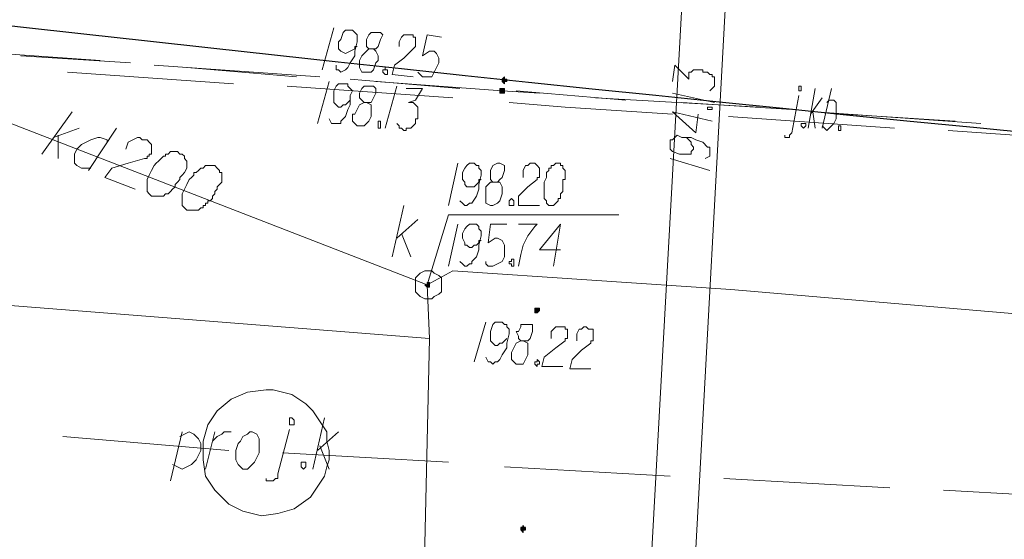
# Model space of a CAD drawing. Header units: metres. Extents: x 7431553 to 7432401, y 5544342 to 5544539.
# Tile 62 of 180: x 7432075 to 7432093, y 5544510 to 5544519. Entities that reach past the tile are written whole.
import ezdxf

# ---------------------------------------------------------------- set-up
doc = ezdxf.new("R2010")
doc.units = ezdxf.units.M
doc.header["$MEASUREMENT"] = 0
doc.layers.add('BG-PR90-PB-PZT-PZT01_2026_04_14$0$MAPA DCP', color=7, linetype='Continuous', lineweight=0)
doc.layers.add('PRIMETECH_XREF', color=7, linetype='Continuous', lineweight=5)

# ---------------------------------------------------------------- blocks, each defined once
blk = doc.blocks.new('BG-PR90-PB-PZT-PZT01_2026_04_14$0$Naddrwiną2025_v2klauzulap')
at = {"layer": 'BG-PR90-PB-PZT-PZT01_2026_04_14$0$MAPA DCP', "linetype": 'Continuous', "lineweight": 0, "transparency": 33554559}
for points in [[(7431648.29, 5544498.519), (7431648.29, 5544498.519), (7431648.29, 5544498.519), (7431648.332, 5544498.519), (7431648.332, 5544498.519), (7431648.332, 5544498.519), (7431648.332, 5544498.561), (7431648.332, 5544498.561), (7431648.332, 5544498.561), (7431648.332, 5544498.561), (7431648.29, 5544498.604), (7431648.29, 5544498.604), (7431648.29, 5544498.604), (7431648.248, 5544498.604), (7431648.248, 5544498.604), (7431648.248, 5544498.561), (7431648.248, 5544498.561), (7431648.248, 5544498.561), (7431648.248, 5544498.561), (7431648.248, 5544498.519), (7431648.248, 5544498.519), (7431648.248, 5544498.519), (7431648.248, 5544498.519), (7431648.248, 5544498.519), (7431648.248, 5544498.519)], [(7431652.269, 5544498.265), (7431652.269, 5544498.265), (7431652.269, 5544498.265), (7431652.269, 5544498.265), (7431652.269, 5544498.265), (7431652.312, 5544498.307), (7431652.312, 5544498.307), (7431652.312, 5544498.307), (7431652.269, 5544498.307), (7431652.269, 5544498.35), (7431652.269, 5544498.35), (7431652.269, 5544498.35), (7431652.269, 5544498.35), (7431652.227, 5544498.35), (7431652.227, 5544498.35), (7431652.227, 5544498.35), (7431652.227, 5544498.307), (7431652.227, 5544498.307), (7431652.185, 5544498.307), (7431652.227, 5544498.307), (7431652.227, 5544498.265), (7431652.227, 5544498.265), (7431652.227, 5544498.265), (7431652.227, 5544498.265), (7431652.227, 5544498.265)], [(7431644.099, 5544497.926), (7431644.141, 5544497.926), (7431644.141, 5544497.926), (7431644.141, 5544497.926), (7431644.141, 5544497.926), (7431644.183, 5544497.969), (7431644.183, 5544497.969), (7431644.183, 5544497.969), (7431644.141, 5544497.969), (7431644.141, 5544498.011), (7431644.141, 5544498.011), (7431644.141, 5544498.011), (7431644.099, 5544498.011), (7431644.099, 5544498.011), (7431644.099, 5544498.011), (7431644.099, 5544498.011), (7431644.099, 5544497.969), (7431644.057, 5544497.969), (7431644.057, 5544497.969), (7431644.057, 5544497.969)], [(7431644.311, 5544497.884), (7431644.311, 5544497.884), (7431644.353, 5544497.884), (7431644.353, 5544497.884), (7431644.353, 5544497.884), (7431644.353, 5544497.884), (7431644.353, 5544497.926), (7431644.353, 5544497.926), (7431644.353, 5544497.926), (7431644.353, 5544497.926), (7431644.353, 5544497.969), (7431644.311, 5544497.969), (7431644.311, 5544497.969), (7431644.311, 5544497.969), (7431644.268, 5544497.969), (7431644.268, 5544497.926), (7431644.268, 5544497.926), (7431644.268, 5544497.926), (7431644.268, 5544497.926), (7431644.268, 5544497.884), (7431644.268, 5544497.884), (7431644.268, 5544497.884), (7431644.268, 5544497.884)]]:
    blk.add_hatch(color=256, dxfattribs=at).paths.add_polyline_path(points)
at = {"layer": 'BG-PR90-PB-PZT-PZT01_2026_04_14$0$MAPA DCP', "linetype": 'Continuous', "lineweight": 0, "true_color": 0x9a3300, "transparency": 33554559}
blk.add_hatch(color=24, dxfattribs=at).paths.add_polyline_path([(7431647.824, 5544496.529), (7431647.824, 5544496.529), (7431647.867, 5544496.572), (7431647.867, 5544496.572), (7431647.867, 5544496.572), (7431647.867, 5544496.572), (7431647.867, 5544496.572), (7431647.867, 5544496.614), (7431647.867, 5544496.614), (7431647.867, 5544496.614), (7431647.867, 5544496.614), (7431647.824, 5544496.614), (7431647.824, 5544496.614), (7431647.824, 5544496.614), (7431647.824, 5544496.614), (7431647.782, 5544496.614), (7431647.782, 5544496.614), (7431647.782, 5544496.614), (7431647.782, 5544496.572), (7431647.782, 5544496.572), (7431647.782, 5544496.572), (7431647.782, 5544496.572), (7431647.824, 5544496.572)])
at = {"layer": 'BG-PR90-PB-PZT-PZT01_2026_04_14$0$MAPA DCP', "color": 24, "linetype": 'Continuous', "lineweight": 18, "true_color": 0x9a3300, "transparency": 33554687}
for points in [[(7431650.745, 5544540.429), (7431650.872, 5544539.836), (7431649.941, 5544527.306), (7431649.264, 5544518.246), (7431649.179, 5544516.934), (7431647.909, 5544502.075), (7431647.57, 5544497.037), (7431647.824, 5544496.572)], [(7431651.55, 5544505.927), (7431651.719, 5544508.933)], [(7431634.701, 5544506.224), (7431638.215, 5544503.176), (7431639.273, 5544502.16), (7431665.816, 5544500.72), (7431691.512, 5544499.154), (7431734.311, 5544494.794), (7431770.083, 5544492.254)], [(7431634.658, 5544505.208), (7431637.707, 5544502.583), (7431638.934, 5544501.398), (7431665.774, 5544499.916), (7431691.47, 5544498.35), (7431734.269, 5544494.032), (7431770.083, 5544491.449)], [(7431651.338, 5544501.948), (7431651.507, 5544504.954)], [(7431651.126, 5544497.969), (7431651.296, 5544500.974)], [(7431647.824, 5544496.572), (7431646.554, 5544496.953), (7431646.554, 5544500.043)], [(7431650.872, 5544493.947), (7431651.042, 5544496.953)], [(7431643.676, 5544485.861), (7431647.824, 5544496.572)], [(7431647.02, 5544474.051), (7431648.798, 5544496.614)], [(7431648.798, 5544496.614), (7431647.824, 5544496.572)], [(7431648.798, 5544496.614), (7431682.326, 5544495.852), (7431716.489, 5544492.846), (7431729.443, 5544492.169), (7431729.993, 5544492.55), (7431729.909, 5544492.254), (7431731.433, 5544492.127), (7431770.083, 5544489.46)], [(7431646.978, 5544496.021), (7431646.639, 5544496.402)], [(7431646.893, 5544496.106), (7431647.316, 5544496.275)], [(7431647.316, 5544495.937), (7431646.385, 5544496.148)], [(7431650.83, 5544494.582), (7431650.491, 5544494.963)], [(7431650.745, 5544494.624), (7431651.169, 5544494.794)], [(7431651.169, 5544494.497), (7431650.237, 5544494.709)], [(7431651.338, 5544493.651), (7431651.38, 5544493.651), (7431651.38, 5544493.778), (7431651.338, 5544493.82), (7431651.338, 5544493.862), (7431651.253, 5544493.862), (7431650.449, 5544494.074)], [(7431650.661, 5544492.677), (7431650.618, 5544492.719), (7431650.576, 5544492.762), (7431650.534, 5544492.846), (7431650.491, 5544492.889), (7431650.491, 5544493.016)], [(7431650.576, 5544489.968), (7431650.83, 5544492.973)], [(7431651.169, 5544492.55), (7431650.491, 5544492.719)], [(7431650.576, 5544492.084), (7431650.534, 5544492.169), (7431650.491, 5544492.254), (7431650.534, 5544492.338), (7431650.576, 5544492.381), (7431650.618, 5544492.423), (7431650.703, 5544492.465), (7431650.745, 5544492.465), (7431650.83, 5544492.465), (7431650.915, 5544492.423), (7431650.999, 5544492.381), (7431651.084, 5544492.296), (7431651.126, 5544492.211), (7431651.169, 5544492.127), (7431651.126, 5544492.042), (7431651.084, 5544491.957)], [(7431651.38, 5544491.915), (7431650.491, 5544492.127)], [(7431645.369, 5544491.111), (7431645.242, 5544491.153), (7431645.2, 5544491.238), (7431645.157, 5544491.322), (7431645.157, 5544491.365), (7431645.2, 5544491.407), (7431645.2, 5544491.449), (7431645.2, 5544491.492), (7431645.242, 5544491.534), (7431645.284, 5544491.576), (7431645.327, 5544491.576), (7431645.369, 5544491.576), (7431645.411, 5544491.576), (7431645.454, 5544491.576), (7431645.454, 5544491.534), (7431645.496, 5544491.534), (7431645.496, 5544491.492), (7431645.538, 5544491.492), (7431645.538, 5544491.449), (7431645.623, 5544491.153), (7431645.708, 5544490.857), (7431645.877, 5544490.73), (7431646.089, 5544491.28)], [(7431644.988, 5544490.941), (7431645.75, 5544490.433)], [(7431645.242, 5544490.772), (7431645.2, 5544490.772), (7431645.157, 5544490.645), (7431645.157, 5544490.603), (7431645.2, 5544490.476), (7431645.284, 5544490.306), (7431645.369, 5544490.222), (7431645.454, 5544490.179), (7431645.496, 5544490.179), (7431645.538, 5544490.179), (7431645.623, 5544490.179), (7431645.665, 5544490.222), (7431645.708, 5544490.306), (7431645.708, 5544490.349), (7431645.708, 5544490.391), (7431645.708, 5544490.476)], [(7431645.454, 5544489.587), (7431644.691, 5544490.137)], [(7431645.157, 5544489.798), (7431644.988, 5544490.264)], [(7431645.115, 5544489.883), (7431645.538, 5544489.883)]]:
    blk.add_lwpolyline(points, dxfattribs=at)
at = {"layer": 'BG-PR90-PB-PZT-PZT01_2026_04_14$0$MAPA DCP', "linetype": 'Continuous', "lineweight": 18, "transparency": 33554687}
for points in [[(7431645.03, 5544506.012), (7431645.242, 5544509.018)], [(7431644.903, 5544506.605), (7431644.692, 5544503.599)], [(7431644.861, 5544506.139), (7431644.734, 5544504.149)], [(7431644.776, 5544502.033), (7431644.988, 5544505.038)], [(7431644.649, 5544503.176), (7431644.522, 5544501.186)], [(7431644.607, 5544502.583), (7431644.438, 5544499.62)], [(7431644.522, 5544498.053), (7431644.607, 5544499.069), (7431644.734, 5544501.017)], [(7431644.48, 5544500.17), (7431644.311, 5544498.18)], [(7431644.353, 5544498.604), (7431644.311, 5544497.926), (7431644.141, 5544495.64)], [(7431644.268, 5544497.164), (7431644.099, 5544495.175)], [(7431644.226, 5544494.032), (7431644.438, 5544497.037)], [(7431644.057, 5544494.624), (7431643.845, 5544491.619)], [(7431644.057, 5544494.201), (7431643.887, 5544492.211)], [(7431643.972, 5544490.052), (7431644.183, 5544493.058)], [(7431643.803, 5544491.195), (7431643.676, 5544489.206)], [(7431643.76, 5544490.645), (7431643.549, 5544487.639)]]:
    blk.add_lwpolyline(points, dxfattribs=at)
at = {"layer": 'BG-PR90-PB-PZT-PZT01_2026_04_14$0$MAPA DCP', "linetype": 'Continuous', "lineweight": 9, "transparency": 33554687}
for points in [[(7431644.946, 5544504.022), (7431644.946, 5544504.065), (7431645.03, 5544504.065), (7431645.03, 5544504.022), (7431644.988, 5544504.022)], [(7431644.226, 5544503.345), (7431644.311, 5544503.345), (7431644.311, 5544503.303), (7431644.226, 5544503.303)], [(7431644.903, 5544503.387), (7431644.903, 5544503.43), (7431644.946, 5544503.43), (7431644.988, 5544503.387), (7431644.946, 5544503.345), (7431644.903, 5544503.345)], [(7431649.179, 5544498.561), (7431649.221, 5544498.604), (7431649.264, 5544498.604), (7431649.264, 5544498.561), (7431649.306, 5544498.561), (7431649.264, 5544498.519), (7431649.221, 5544498.519), (7431649.221, 5544498.561)], [(7431643.887, 5544495.81), (7431643.93, 5544495.81), (7431643.93, 5544495.852), (7431644.014, 5544495.852), (7431644.014, 5544495.81), (7431643.972, 5544495.767), (7431643.93, 5544495.767), (7431643.93, 5544495.81)], [(7431644.861, 5544495.683), (7431644.861, 5544495.725), (7431644.988, 5544495.725), (7431644.988, 5544495.683), (7431644.946, 5544495.683), (7431644.903, 5544495.683)]]:
    blk.add_lwpolyline(points, close=True, dxfattribs=at)
for points in [[(7431644.988, 5544503.726), (7431644.268, 5544503.895)], [(7431644.522, 5544503.811), (7431644.48, 5544503.853), (7431644.48, 5544503.938), (7431644.522, 5544503.98), (7431644.607, 5544503.98), (7431644.692, 5544503.98), (7431644.819, 5544503.98), (7431644.903, 5544503.938), (7431644.988, 5544503.853), (7431645.03, 5544503.811), (7431644.988, 5544503.768), (7431644.946, 5544503.726)], [(7431644.734, 5544503.514), (7431644.438, 5544503.726)], [(7431644.988, 5544503.472), (7431644.268, 5544503.599)], [(7431644.692, 5544503.557), (7431644.988, 5544503.599)], [(7431645.115, 5544503.049), (7431645.157, 5544503.049), (7431645.157, 5544503.133), (7431645.115, 5544503.133), (7431645.073, 5544503.176), (7431644.395, 5544503.303)], [(7431648.84, 5544499.281), (7431648.713, 5544499.281), (7431648.629, 5544499.323), (7431648.629, 5544499.366), (7431648.586, 5544499.408), (7431648.586, 5544499.45), (7431648.629, 5544499.493), (7431648.629, 5544499.535), (7431648.629, 5544499.577), (7431648.671, 5544499.577), (7431648.713, 5544499.577), (7431648.756, 5544499.577), (7431648.798, 5544499.577), (7431648.84, 5544499.577), (7431648.84, 5544499.535), (7431648.883, 5544499.535), (7431649.01, 5544499.366), (7431649.179, 5544499.196), (7431649.348, 5544499.154), (7431649.348, 5544499.535)], [(7431648.798, 5544498.815), (7431648.671, 5544498.815), (7431648.629, 5544498.858), (7431648.586, 5544498.9), (7431648.586, 5544498.942), (7431648.586, 5544498.985), (7431648.586, 5544499.027), (7431648.586, 5544499.069), (7431648.629, 5544499.069), (7431648.629, 5544499.112), (7431648.671, 5544499.112), (7431648.713, 5544499.112), (7431648.756, 5544499.112), (7431648.798, 5544499.112), (7431648.798, 5544499.069), (7431648.84, 5544499.069), (7431648.967, 5544498.9), (7431649.137, 5544498.688), (7431649.306, 5544498.646), (7431649.306, 5544499.027)], [(7431648.84, 5544498.265), (7431648.84, 5544498.392), (7431648.798, 5544498.434), (7431648.671, 5544498.477), (7431648.586, 5544498.477), (7431648.544, 5544498.477), (7431648.544, 5544498.392), (7431648.544, 5544498.35), (7431648.544, 5544498.265), (7431648.586, 5544498.265), (7431648.671, 5544498.223), (7431648.671, 5544498.18), (7431648.756, 5544498.223), (7431648.798, 5544498.223), (7431648.84, 5544498.265), (7431648.883, 5544498.18), (7431648.967, 5544498.138), (7431649.052, 5544498.096), (7431649.179, 5544498.096), (7431649.221, 5544498.138), (7431649.264, 5544498.18), (7431649.264, 5544498.223), (7431649.264, 5544498.307), (7431649.179, 5544498.35), (7431649.094, 5544498.392), (7431649.052, 5544498.392), (7431648.967, 5544498.392), (7431648.883, 5544498.392), (7431648.84, 5544498.307)], [(7431649.137, 5544497.63), (7431649.221, 5544497.672), (7431649.221, 5544497.715), (7431649.264, 5544497.757), (7431649.221, 5544497.799), (7431649.221, 5544497.842), (7431649.179, 5544497.884), (7431649.094, 5544497.926), (7431648.967, 5544498.011), (7431648.883, 5544498.011), (7431648.713, 5544498.053), (7431648.629, 5544498.053), (7431648.586, 5544498.011), (7431648.544, 5544498.011), (7431648.544, 5544497.969), (7431648.502, 5544497.926), (7431648.502, 5544497.884), (7431648.502, 5544497.842), (7431648.502, 5544497.799), (7431648.544, 5544497.757), (7431648.671, 5544497.715), (7431648.713, 5544497.715), (7431648.756, 5544497.715), (7431648.84, 5544497.715), (7431648.883, 5544497.757), (7431648.925, 5544497.799), (7431648.925, 5544497.842), (7431648.883, 5544497.884), (7431648.883, 5544497.926), (7431648.84, 5544497.969), (7431648.798, 5544498.011)], [(7431648.502, 5544497.63), (7431649.221, 5544497.418)], [(7431643.337, 5544496.826), (7431643.295, 5544496.572), (7431643.676, 5544496.487), (7431643.591, 5544496.614), (7431643.591, 5544496.699), (7431643.633, 5544496.741), (7431643.718, 5544496.783), (7431643.803, 5544496.783), (7431643.887, 5544496.741), (7431643.972, 5544496.699), (7431644.057, 5544496.656), (7431644.057, 5544496.529), (7431644.057, 5544496.487), (7431644.014, 5544496.445), (7431643.972, 5544496.402)], [(7431644.268, 5544496.191), (7431644.268, 5544496.487), (7431644.48, 5544496.36), (7431644.522, 5544496.233), (7431644.522, 5544496.318), (7431644.565, 5544496.36), (7431644.607, 5544496.402), (7431644.649, 5544496.402), (7431644.692, 5544496.402), (7431644.734, 5544496.402), (7431644.776, 5544496.402), (7431644.819, 5544496.402), (7431644.819, 5544496.36), (7431644.861, 5544496.36), (7431644.903, 5544496.36), (7431644.946, 5544496.318), (7431644.988, 5544496.275), (7431644.988, 5544496.233), (7431644.988, 5544496.191), (7431645.03, 5544496.191), (7431645.03, 5544496.148), (7431644.988, 5544496.106), (7431644.988, 5544496.064), (7431644.946, 5544496.064), (7431644.903, 5544496.021)], [(7431643.506, 5544496.064), (7431643.422, 5544496.064), (7431643.337, 5544496.106), (7431643.295, 5544496.148), (7431643.295, 5544496.191), (7431643.295, 5544496.233), (7431643.295, 5544496.275), (7431643.295, 5544496.318), (7431643.337, 5544496.318), (7431643.337, 5544496.36), (7431643.379, 5544496.36), (7431643.422, 5544496.36), (7431643.464, 5544496.36), (7431643.506, 5544496.36), (7431643.549, 5544496.318), (7431643.718, 5544496.148), (7431643.845, 5544495.979), (7431644.014, 5544495.937), (7431644.057, 5544496.318)], [(7431644.226, 5544496.021), (7431644.988, 5544495.81)], [(7431643.549, 5544495.513), (7431643.549, 5544495.64), (7431643.506, 5544495.683), (7431643.379, 5544495.725), (7431643.295, 5544495.767), (7431643.252, 5544495.725), (7431643.252, 5544495.683), (7431643.252, 5544495.64), (7431643.252, 5544495.556), (7431643.295, 5544495.513), (7431643.379, 5544495.471), (7431643.506, 5544495.471), (7431643.549, 5544495.513), (7431643.591, 5544495.471), (7431643.676, 5544495.386), (7431643.76, 5544495.344), (7431643.887, 5544495.344), (7431643.972, 5544495.386), (7431643.972, 5544495.429), (7431643.972, 5544495.471), (7431643.972, 5544495.556), (7431643.93, 5544495.598), (7431643.803, 5544495.64), (7431643.76, 5544495.683), (7431643.676, 5544495.683), (7431643.591, 5544495.64), (7431643.549, 5544495.598)], [(7431644.522, 5544495.429), (7431644.522, 5544495.556), (7431644.438, 5544495.598), (7431644.353, 5544495.64), (7431644.268, 5544495.64), (7431644.226, 5544495.598), (7431644.226, 5544495.556), (7431644.226, 5544495.513), (7431644.226, 5544495.429), (7431644.268, 5544495.386), (7431644.353, 5544495.344), (7431644.438, 5544495.344), (7431644.48, 5544495.386), (7431644.522, 5544495.429), (7431644.565, 5544495.344), (7431644.649, 5544495.302), (7431644.734, 5544495.259), (7431644.734, 5544495.217), (7431644.861, 5544495.217), (7431644.903, 5544495.259), (7431644.946, 5544495.302), (7431644.946, 5544495.344), (7431644.946, 5544495.429), (7431644.861, 5544495.513), (7431644.776, 5544495.556), (7431644.734, 5544495.556), (7431644.649, 5544495.556), (7431644.565, 5544495.556), (7431644.522, 5544495.471)], [(7431643.845, 5544494.921), (7431643.93, 5544494.921), (7431643.93, 5544494.963), (7431643.972, 5544495.005), (7431643.93, 5544495.09), (7431643.887, 5544495.132), (7431643.803, 5544495.175), (7431643.676, 5544495.259), (7431643.591, 5544495.259), (7431643.422, 5544495.302), (7431643.337, 5544495.302), (7431643.295, 5544495.302), (7431643.252, 5544495.259), (7431643.21, 5544495.217), (7431643.21, 5544495.132), (7431643.21, 5544495.09), (7431643.252, 5544495.048), (7431643.379, 5544495.005), (7431643.422, 5544494.963), (7431643.464, 5544494.963), (7431643.549, 5544494.963), (7431643.591, 5544495.005), (7431643.633, 5544495.09), (7431643.591, 5544495.175), (7431643.549, 5544495.259), (7431643.506, 5544495.259), (7431643.506, 5544495.302)], [(7431644.819, 5544494.794), (7431644.903, 5544494.836), (7431644.903, 5544495.005), (7431644.861, 5544495.005), (7431644.776, 5544495.09), (7431644.649, 5544495.132), (7431644.565, 5544495.175), (7431644.395, 5544495.175), (7431644.311, 5544495.217), (7431644.268, 5544495.175), (7431644.226, 5544495.132), (7431644.183, 5544495.132), (7431644.183, 5544495.09), (7431644.183, 5544495.048), (7431644.183, 5544495.005), (7431644.183, 5544494.963), (7431644.226, 5544494.921), (7431644.311, 5544494.878), (7431644.395, 5544494.878), (7431644.438, 5544494.878), (7431644.522, 5544494.878), (7431644.565, 5544494.921), (7431644.607, 5544494.963), (7431644.607, 5544495.005), (7431644.565, 5544495.048), (7431644.565, 5544495.09), (7431644.522, 5544495.132), (7431644.48, 5544495.175)], [(7431643.168, 5544494.878), (7431643.93, 5544494.667)], [(7431644.141, 5544494.794), (7431644.903, 5544494.582)]]:
    blk.add_lwpolyline(points, dxfattribs=at)
at = {"layer": 'BG-PR90-PB-PZT-PZT01_2026_04_14$0$MAPA DCP', "color": 24, "linetype": 'Continuous', "lineweight": 9, "true_color": 0x9a3300, "transparency": 33554687}
for points in [[(7431644.141, 5544501.017), (7431643.845, 5544501.059), (7431644.014, 5544501.228), (7431644.099, 5544501.313), (7431644.014, 5544501.313), (7431643.972, 5544501.313), (7431643.972, 5544501.355), (7431643.93, 5544501.398), (7431643.93, 5544501.44), (7431643.93, 5544501.482), (7431643.93, 5544501.525), (7431643.93, 5544501.567), (7431643.972, 5544501.567), (7431643.972, 5544501.609), (7431643.972, 5544501.652), (7431644.014, 5544501.694), (7431644.014, 5544501.736), (7431644.057, 5544501.736), (7431644.057, 5544501.779), (7431644.099, 5544501.779), (7431644.141, 5544501.779), (7431644.184, 5544501.779), (7431644.226, 5544501.779), (7431644.268, 5544501.736), (7431644.311, 5544501.694)], [(7431644.353, 5544501.017), (7431644.522, 5544501.779)], [(7431644.734, 5544501.482), (7431645.073, 5544501.44), (7431644.692, 5544501.017), (7431644.861, 5544501.736)], [(7431645.538, 5544501.609), (7431645.496, 5544501.694), (7431645.327, 5544501.694), (7431645.327, 5544501.652), (7431645.242, 5544501.567), (7431645.2, 5544501.44), (7431645.157, 5544501.355), (7431645.157, 5544501.186), (7431645.115, 5544501.101), (7431645.157, 5544501.059), (7431645.2, 5544501.017), (7431645.2, 5544500.974), (7431645.242, 5544500.974), (7431645.284, 5544500.974), (7431645.327, 5544500.974), (7431645.369, 5544500.974), (7431645.411, 5544501.017), (7431645.454, 5544501.144), (7431645.454, 5544501.186), (7431645.454, 5544501.228), (7431645.454, 5544501.313), (7431645.454, 5544501.355), (7431645.411, 5544501.355), (7431645.369, 5544501.398), (7431645.327, 5544501.398), (7431645.284, 5544501.355), (7431645.242, 5544501.355), (7431645.2, 5544501.313), (7431645.157, 5544501.271)], [(7431645.538, 5544500.974), (7431645.75, 5544501.694)], [(7431647.189, 5544498.985), (7431647.189, 5544498.604), (7431646.724, 5544498.985), (7431647.486, 5544498.858)], [(7431645.877, 5544498.307), (7431645.75, 5544498.307), (7431645.665, 5544498.35), (7431645.665, 5544498.392), (7431645.623, 5544498.434), (7431645.623, 5544498.477), (7431645.623, 5544498.519), (7431645.665, 5544498.561), (7431645.708, 5544498.604), (7431645.75, 5544498.604), (7431645.792, 5544498.604), (7431645.835, 5544498.604), (7431645.877, 5544498.604), (7431645.877, 5544498.561), (7431645.919, 5544498.561), (7431646.046, 5544498.392), (7431646.216, 5544498.223), (7431646.385, 5544498.223), (7431646.385, 5544498.604)], [(7431646.724, 5544498.223), (7431646.724, 5544498.561), (7431646.766, 5544498.519), (7431646.935, 5544498.392), (7431647.105, 5544498.307), (7431647.274, 5544498.265), (7431647.486, 5544498.223)], [(7431646.724, 5544498.011), (7431646.724, 5544497.715), (7431647.062, 5544497.672), (7431646.978, 5544497.799), (7431646.978, 5544497.842), (7431647.02, 5544497.926), (7431647.105, 5544497.969), (7431647.189, 5544497.969), (7431647.316, 5544497.969), (7431647.401, 5544497.926), (7431647.443, 5544497.842), (7431647.486, 5544497.757), (7431647.486, 5544497.672), (7431647.443, 5544497.63), (7431647.401, 5544497.63)], [(7431645.962, 5544497.757), (7431645.962, 5544497.842), (7431645.919, 5544497.884), (7431645.877, 5544497.926), (7431645.75, 5544497.969), (7431645.665, 5544497.969), (7431645.623, 5544497.884), (7431645.623, 5544497.842), (7431645.665, 5544497.757), (7431645.75, 5544497.715), (7431645.792, 5544497.715), (7431645.877, 5544497.715), (7431645.919, 5544497.715), (7431645.962, 5544497.757), (7431645.962, 5544497.715), (7431646.046, 5544497.63), (7431646.173, 5544497.63), (7431646.3, 5544497.63), (7431646.343, 5544497.63), (7431646.385, 5544497.715), (7431646.385, 5544497.757), (7431646.343, 5544497.842), (7431646.3, 5544497.884), (7431646.173, 5544497.926), (7431646.046, 5544497.926), (7431645.962, 5544497.884), (7431645.962, 5544497.842)], [(7431646.3, 5544497.164), (7431646.343, 5544497.207), (7431646.385, 5544497.249), (7431646.385, 5544497.291), (7431646.343, 5544497.334), (7431646.343, 5544497.376), (7431646.216, 5544497.461), (7431646.089, 5544497.503), (7431646.004, 5544497.503), (7431645.835, 5544497.545), (7431645.75, 5544497.545), (7431645.708, 5544497.503), (7431645.665, 5544497.503), (7431645.665, 5544497.461), (7431645.623, 5544497.418), (7431645.623, 5544497.376), (7431645.623, 5544497.334), (7431645.665, 5544497.291), (7431645.708, 5544497.249), (7431645.792, 5544497.207), (7431645.835, 5544497.207), (7431645.919, 5544497.207), (7431645.962, 5544497.249), (7431646.004, 5544497.249), (7431646.046, 5544497.291), (7431646.046, 5544497.334), (7431646.046, 5544497.376), (7431646.046, 5544497.418), (7431646.004, 5544497.461), (7431645.962, 5544497.503), (7431645.919, 5544497.503), (7431645.919, 5544497.545)], [(7431647.401, 5544497.164), (7431647.443, 5544497.207), (7431647.486, 5544497.249), (7431647.486, 5544497.291), (7431647.443, 5544497.334), (7431647.443, 5544497.376), (7431647.401, 5544497.376), (7431647.316, 5544497.461), (7431647.189, 5544497.503), (7431647.105, 5544497.503), (7431646.935, 5544497.545), (7431646.851, 5544497.545), (7431646.808, 5544497.503), (7431646.766, 5544497.503), (7431646.724, 5544497.461), (7431646.724, 5544497.418), (7431646.724, 5544497.376), (7431646.724, 5544497.334), (7431646.766, 5544497.291), (7431646.808, 5544497.249), (7431646.893, 5544497.207), (7431646.935, 5544497.207), (7431646.978, 5544497.207), (7431647.062, 5544497.249), (7431647.105, 5544497.249), (7431647.105, 5544497.291), (7431647.147, 5544497.334), (7431647.147, 5544497.376), (7431647.105, 5544497.418), (7431647.105, 5544497.461), (7431647.062, 5544497.503), (7431647.02, 5544497.503), (7431647.02, 5544497.545)], [(7431645.623, 5544497.122), (7431646.385, 5544496.953)], [(7431646.724, 5544497.122), (7431647.486, 5544496.953)]]:
    blk.add_lwpolyline(points, dxfattribs=at)
for points in [[(7431644.649, 5544501.652), (7431644.607, 5544501.652), (7431644.607, 5544501.736), (7431644.649, 5544501.736), (7431644.649, 5544501.694)], [(7431645.623, 5544498.942), (7431645.623, 5544498.9), (7431645.665, 5544498.858), (7431645.665, 5544498.815), (7431645.708, 5544498.815), (7431645.708, 5544498.773), (7431645.75, 5544498.773), (7431645.792, 5544498.731), (7431645.835, 5544498.731), (7431645.877, 5544498.731), (7431645.962, 5544498.688), (7431646.046, 5544498.688), (7431646.131, 5544498.688), (7431646.173, 5544498.688), (7431646.216, 5544498.688), (7431646.258, 5544498.688), (7431646.3, 5544498.731), (7431646.343, 5544498.731), (7431646.385, 5544498.773), (7431646.385, 5544498.815), (7431646.385, 5544498.858), (7431646.343, 5544498.9), (7431646.3, 5544498.942), (7431646.258, 5544498.942), (7431646.258, 5544498.985), (7431646.216, 5544498.985), (7431646.173, 5544498.985), (7431646.131, 5544499.027), (7431646.089, 5544499.027), (7431646.046, 5544499.027), (7431646.004, 5544499.027), (7431645.962, 5544499.027), (7431645.919, 5544499.027), (7431645.919, 5544499.069), (7431645.877, 5544499.069), (7431645.835, 5544499.069), (7431645.792, 5544499.069), (7431645.75, 5544499.069), (7431645.708, 5544499.027), (7431645.665, 5544499.027), (7431645.665, 5544498.985), (7431645.623, 5544498.985)], [(7431646.258, 5544498.096), (7431646.3, 5544498.138), (7431646.385, 5544498.138), (7431646.385, 5544498.053), (7431646.343, 5544498.053), (7431646.3, 5544498.053)], [(7431647.358, 5544498.096), (7431647.358, 5544498.138), (7431647.486, 5544498.138), (7431647.486, 5544498.096), (7431647.443, 5544498.096), (7431647.443, 5544498.053), (7431647.401, 5544498.053), (7431647.401, 5544498.096)]]:
    blk.add_lwpolyline(points, close=True, dxfattribs=at)
at = {"layer": 'BG-PR90-PB-PZT-PZT01_2026_04_14$0$MAPA DCP', "linetype": 'Continuous', "lineweight": 0, "transparency": 33554687}
for points in [[(7431648.29, 5544498.519), (7431648.29, 5544498.519), (7431648.29, 5544498.519), (7431648.332, 5544498.519), (7431648.332, 5544498.519), (7431648.332, 5544498.519), (7431648.332, 5544498.561), (7431648.332, 5544498.561), (7431648.332, 5544498.561), (7431648.332, 5544498.561), (7431648.29, 5544498.604), (7431648.29, 5544498.604), (7431648.29, 5544498.604), (7431648.248, 5544498.604), (7431648.248, 5544498.604), (7431648.248, 5544498.561), (7431648.248, 5544498.561), (7431648.248, 5544498.561), (7431648.248, 5544498.561), (7431648.248, 5544498.519), (7431648.248, 5544498.519), (7431648.248, 5544498.519), (7431648.248, 5544498.519), (7431648.248, 5544498.519)], [(7431652.269, 5544498.265), (7431652.269, 5544498.265), (7431652.269, 5544498.265), (7431652.269, 5544498.265), (7431652.269, 5544498.265), (7431652.312, 5544498.307), (7431652.312, 5544498.307), (7431652.312, 5544498.307), (7431652.269, 5544498.307), (7431652.269, 5544498.35), (7431652.269, 5544498.35), (7431652.269, 5544498.35), (7431652.269, 5544498.35), (7431652.227, 5544498.35), (7431652.227, 5544498.35), (7431652.227, 5544498.35), (7431652.227, 5544498.307), (7431652.227, 5544498.307), (7431652.185, 5544498.307), (7431652.227, 5544498.307), (7431652.227, 5544498.265), (7431652.227, 5544498.265), (7431652.227, 5544498.265), (7431652.227, 5544498.265)], [(7431644.099, 5544497.926), (7431644.141, 5544497.926), (7431644.141, 5544497.926), (7431644.141, 5544497.926), (7431644.141, 5544497.926), (7431644.183, 5544497.969), (7431644.183, 5544497.969), (7431644.183, 5544497.969), (7431644.141, 5544497.969), (7431644.141, 5544498.011), (7431644.141, 5544498.011), (7431644.141, 5544498.011), (7431644.099, 5544498.011), (7431644.099, 5544498.011), (7431644.099, 5544498.011), (7431644.099, 5544498.011), (7431644.099, 5544497.969), (7431644.057, 5544497.969), (7431644.057, 5544497.969), (7431644.057, 5544497.969), (7431644.099, 5544497.926), (7431644.099, 5544497.926), (7431644.099, 5544497.926)], [(7431644.311, 5544497.884), (7431644.311, 5544497.884), (7431644.353, 5544497.884), (7431644.353, 5544497.884), (7431644.353, 5544497.884), (7431644.353, 5544497.884), (7431644.353, 5544497.926), (7431644.353, 5544497.926), (7431644.353, 5544497.926), (7431644.353, 5544497.926), (7431644.353, 5544497.969), (7431644.311, 5544497.969), (7431644.311, 5544497.969), (7431644.311, 5544497.969), (7431644.268, 5544497.969), (7431644.268, 5544497.926), (7431644.268, 5544497.926), (7431644.268, 5544497.926), (7431644.268, 5544497.926), (7431644.268, 5544497.884), (7431644.268, 5544497.884), (7431644.268, 5544497.884), (7431644.268, 5544497.884)]]:
    blk.add_lwpolyline(points, close=True, dxfattribs=at)
at = {"layer": 'BG-PR90-PB-PZT-PZT01_2026_04_14$0$MAPA DCP', "linetype": 'Continuous', "lineweight": -3, "transparency": 33554687}
blk.add_lwpolyline([(7431652.269, 5544498.265), (7431652.269, 5544498.265), (7431652.269, 5544498.265), (7431652.269, 5544498.265), (7431652.269, 5544498.265), (7431652.312, 5544498.307), (7431652.312, 5544498.307), (7431652.312, 5544498.307), (7431652.269, 5544498.307), (7431652.269, 5544498.35), (7431652.269, 5544498.35), (7431652.269, 5544498.35), (7431652.269, 5544498.35), (7431652.227, 5544498.35), (7431652.227, 5544498.35), (7431652.227, 5544498.35), (7431652.227, 5544498.307), (7431652.227, 5544498.307), (7431652.185, 5544498.307), (7431652.227, 5544498.307), (7431652.227, 5544498.265), (7431652.227, 5544498.265), (7431652.227, 5544498.265), (7431652.227, 5544498.265), (7431652.227, 5544498.265)], dxfattribs=at)
at = {"layer": 'BG-PR90-PB-PZT-PZT01_2026_04_14$0$MAPA DCP', "linetype": 'Continuous', "lineweight": 0, "transparency": 33554495}
blk.add_lwpolyline([(7431652.185, 5544498.307), (7431652.227, 5544498.307)], dxfattribs=at)
at = {"layer": 'BG-PR90-PB-PZT-PZT01_2026_04_14$0$MAPA DCP', "color": 24, "linetype": 'Continuous', "lineweight": 18, "true_color": 0x9a3300, "transparency": 33554687}
for points in [[(7431647.57, 5544496.572), (7431647.57, 5544496.656), (7431647.613, 5544496.699), (7431647.655, 5544496.783), (7431647.697, 5544496.826), (7431647.782, 5544496.826), (7431647.824, 5544496.826), (7431647.909, 5544496.826), (7431647.951, 5544496.826), (7431647.994, 5544496.783), (7431648.036, 5544496.699), (7431648.078, 5544496.656), (7431648.078, 5544496.572), (7431648.078, 5544496.529), (7431648.036, 5544496.445), (7431647.994, 5544496.402), (7431647.951, 5544496.36), (7431647.909, 5544496.36), (7431647.824, 5544496.36), (7431647.782, 5544496.36), (7431647.697, 5544496.36), (7431647.655, 5544496.402), (7431647.613, 5544496.445), (7431647.57, 5544496.529)], [(7431649.729, 5544493.651), (7431649.729, 5544493.778), (7431649.772, 5544493.947), (7431649.814, 5544494.116), (7431649.899, 5544494.243), (7431649.983, 5544494.37), (7431650.11, 5544494.497), (7431650.237, 5544494.582), (7431650.364, 5544494.667), (7431650.491, 5544494.751), (7431650.661, 5544494.751), (7431650.83, 5544494.794), (7431650.999, 5544494.794), (7431651.126, 5544494.751), (7431651.296, 5544494.709), (7431651.423, 5544494.624), (7431651.677, 5544494.455), (7431651.888, 5544494.159), (7431651.973, 5544493.862), (7431652.015, 5544493.566), (7431651.931, 5544493.227), (7431651.804, 5544492.973), (7431651.55, 5544492.719), (7431651.296, 5544492.55), (7431650.999, 5544492.508), (7431650.661, 5544492.508), (7431650.364, 5544492.592), (7431650.11, 5544492.762), (7431649.899, 5544493.016), (7431649.772, 5544493.312)], [(7431651.042, 5544494.328), (7431651.042, 5544494.37), (7431651.126, 5544494.37), (7431651.169, 5544494.328), (7431651.126, 5544494.286), (7431651.084, 5544494.286), (7431651.042, 5544494.286)], [(7431650.237, 5544494.074), (7431650.237, 5544494.116), (7431650.28, 5544494.159), (7431650.364, 5544494.159), (7431650.364, 5544494.116), (7431650.364, 5544494.074), (7431650.322, 5544494.074), (7431650.28, 5544494.074)], [(7431650.491, 5544493.354), (7431650.491, 5544493.397), (7431650.534, 5544493.481), (7431650.618, 5544493.524), (7431650.661, 5544493.524), (7431650.703, 5544493.524), (7431650.83, 5544493.524), (7431650.872, 5544493.524), (7431650.957, 5544493.481), (7431651.042, 5544493.439), (7431651.084, 5544493.397), (7431651.169, 5544493.312), (7431651.169, 5544493.227), (7431651.126, 5544493.185), (7431651.084, 5544493.143), (7431650.999, 5544493.1), (7431650.872, 5544493.1), (7431650.83, 5544493.1), (7431650.703, 5544493.143), (7431650.661, 5544493.185), (7431650.576, 5544493.227), (7431650.534, 5544493.312)], [(7431645.665, 5544492.719), (7431645.665, 5544492.55), (7431645.708, 5544492.508), (7431645.708, 5544492.465), (7431645.75, 5544492.423), (7431645.792, 5544492.381), (7431645.792, 5544492.338), (7431645.835, 5544492.338), (7431645.877, 5544492.296), (7431645.919, 5544492.254), (7431646.004, 5544492.211), (7431646.089, 5544492.169), (7431646.173, 5544492.127), (7431646.216, 5544492.127), (7431646.3, 5544492.127), (7431646.343, 5544492.127), (7431646.385, 5544492.127), (7431646.427, 5544492.169), (7431646.47, 5544492.211), (7431646.47, 5544492.254), (7431646.47, 5544492.296), (7431646.47, 5544492.338), (7431646.47, 5544492.381), (7431646.47, 5544492.423), (7431646.427, 5544492.465), (7431646.427, 5544492.508), (7431646.385, 5544492.508), (7431646.385, 5544492.55), (7431646.343, 5544492.55), (7431646.343, 5544492.592), (7431646.3, 5544492.592), (7431646.3, 5544492.635), (7431646.258, 5544492.677), (7431646.216, 5544492.677), (7431646.173, 5544492.719), (7431646.131, 5544492.719), (7431646.089, 5544492.762), (7431646.046, 5544492.762), (7431646.004, 5544492.804), (7431645.962, 5544492.846), (7431645.919, 5544492.846), (7431645.877, 5544492.846), (7431645.835, 5544492.846), (7431645.792, 5544492.846), (7431645.792, 5544492.804), (7431645.75, 5544492.804), (7431645.708, 5544492.762)], [(7431645.454, 5544492.084), (7431645.411, 5544492.042), (7431645.411, 5544491.915), (7431645.454, 5544491.873), (7431645.454, 5544491.83), (7431645.496, 5544491.83), (7431645.496, 5544491.788), (7431645.538, 5544491.746), (7431645.581, 5544491.703), (7431645.623, 5544491.661), (7431645.665, 5544491.619), (7431645.75, 5544491.576), (7431645.835, 5544491.534), (7431645.919, 5544491.492), (7431645.962, 5544491.492), (7431646.046, 5544491.492), (7431646.089, 5544491.492), (7431646.131, 5544491.492), (7431646.173, 5544491.534), (7431646.216, 5544491.576), (7431646.216, 5544491.619), (7431646.216, 5544491.661), (7431646.216, 5544491.703), (7431646.216, 5544491.746), (7431646.216, 5544491.788), (7431646.173, 5544491.83), (7431646.173, 5544491.873), (7431646.131, 5544491.915), (7431646.089, 5544491.957), (7431646.046, 5544492), (7431646.004, 5544492), (7431645.962, 5544492.042), (7431645.919, 5544492.084), (7431645.877, 5544492.084), (7431645.835, 5544492.127), (7431645.792, 5544492.169), (7431645.708, 5544492.211), (7431645.665, 5544492.211), (7431645.623, 5544492.211), (7431645.581, 5544492.211), (7431645.538, 5544492.169), (7431645.496, 5544492.169), (7431645.454, 5544492.127)]]:
    blk.add_lwpolyline(points, close=True, dxfattribs=at)
at = {"layer": 'BG-PR90-PB-PZT-PZT01_2026_04_14$0$MAPA DCP', "color": 24, "linetype": 'Continuous', "lineweight": 0, "true_color": 0x9a3300, "transparency": 33554687}
blk.add_lwpolyline([(7431647.824, 5544496.529), (7431647.824, 5544496.529), (7431647.867, 5544496.572), (7431647.867, 5544496.572), (7431647.867, 5544496.572), (7431647.867, 5544496.572), (7431647.867, 5544496.572), (7431647.867, 5544496.614), (7431647.867, 5544496.614), (7431647.867, 5544496.614), (7431647.867, 5544496.614), (7431647.824, 5544496.614), (7431647.824, 5544496.614), (7431647.824, 5544496.614), (7431647.824, 5544496.614), (7431647.782, 5544496.614), (7431647.782, 5544496.614), (7431647.782, 5544496.614), (7431647.782, 5544496.572), (7431647.782, 5544496.572), (7431647.782, 5544496.572), (7431647.782, 5544496.572), (7431647.824, 5544496.572)], close=True, dxfattribs=at)
at = {"layer": 'BG-PR90-PB-PZT-PZT01_2026_04_14$0$MAPA DCP', "linetype": 'Continuous', "lineweight": 25, "transparency": 33554687}
blk.add_arc((7430389.3, 5544630.138), 1261.745, 352.902862, 359.63311, dxfattribs=at)
blk = doc.blocks.new('BG-PR90-PB-PZT-PZT01_2026_04_14')
at = {"layer": 'BG-PR90-PB-PZT-PZT01_2026_04_14$0$MAPA DCP', "rotation": 270}
blk.add_blockref('BG-PR90-PB-PZT-PZT01_2026_04_14$0$Naddrwiną2025_v2klauzulap', (1887585.788, 12976162.34), dxfattribs=at)

msp = doc.modelspace()

# ---------------------------------------------------------------- block references
at = {"layer": 'PRIMETECH_XREF', "linetype": 'Continuous', "lineweight": 0, "rotation": 360}
msp.add_blockref('BG-PR90-PB-PZT-PZT01_2026_04_14', (0, 0), dxfattribs=at)

doc.saveas('drawing.dxf')
